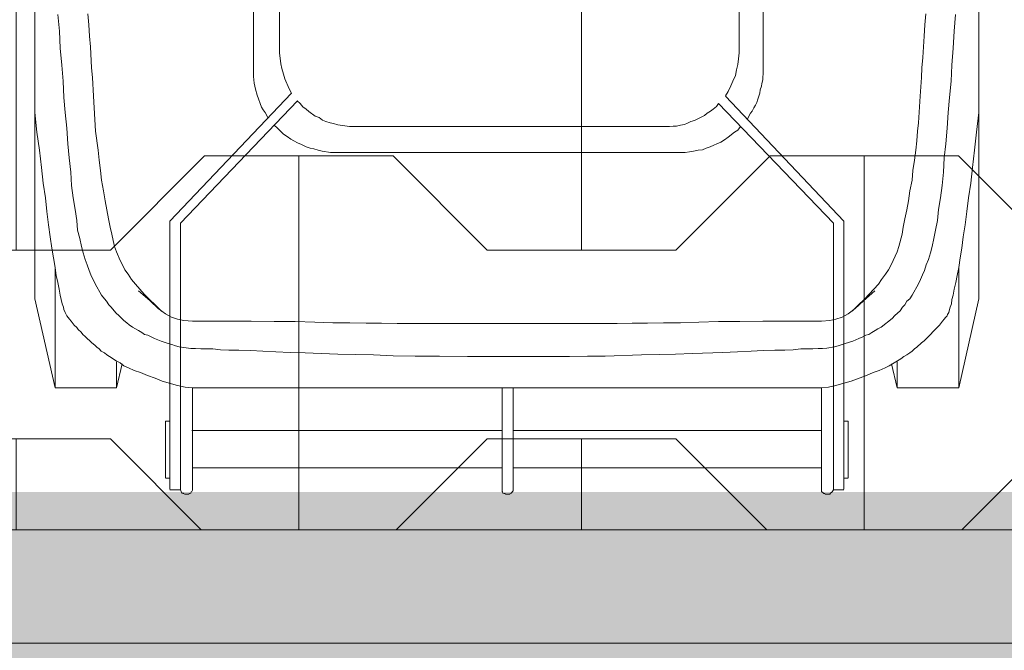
# Model space of a CAD drawing. Header units: inches. Extents: x 1156 to 71303, y -52654 to 51.
# Tile 74 of 151: x 60632 to 60685, y -43993 to -43960. Entities that reach past the tile are written whole.
import ezdxf

# ---------------------------------------------------------------- set-up
doc = ezdxf.new("R2010")
doc.units = ezdxf.units.IN
doc.header["$MEASUREMENT"] = 0
doc.layers.get('0').update_dxf_attribs({"lineweight": 0})
doc.layers.get('Defpoints').update_dxf_attribs({"lineweight": 0})
for name, color, linetype, lineweight in [('p--kosz śmietnik', 252, 'Continuous', 0), ('p--obrzeże bet.', 252, 'Continuous', 0), ('p--szraf trawa', 104, 'Continuous', 0), ('p--szraf-podjazd', 251, 'Continuous', 0)]:
    doc.layers.add(name, color=color, linetype=linetype, lineweight=lineweight)
doc.styles.add('1-200', font='arial.ttf', dxfattribs={"width": 0.75, "height": 35})
doc.dimstyles.new('1-200', dxfattribs={"dimtxt": 35, "dimasz": 10, "dimexe": 15, "dimexo": 10, "dimgap": 0.09, "dimtad": 0, "dimdsep": 46, "dimtxsty": '1-200', "dimblk": 'OBLIQUE', "dimcen": 0.09, "dimadec": 0, "dimazin": 0, "dimtfac": 1, "dimtdec": 4, "dimtix": 1, "dimtofl": 0, "dimtmove": 0, "dimatfit": 3, "dimldrblk": 'OBLIQUE', "dimfxl": 15, "dimfxlon": 1, "dimtvp": 0.7, "dimtolj": 1, "dimtzin": 0, "dimarcsym": 0})

# ---------------------------------------------------------------- blocks, each defined once
blk = doc.blocks.new('kosz120L-rzut')
at = {"linetype": 'Continuous'}
for points in [[(-15.835, 57.538), (-15.903, 57.424)], [(-15.858, 57.492), (-15.903, 57.424)], [(-15.835, 57.538), (-15.858, 57.492)], [(-15.812, 57.561), (-15.835, 57.538)], [(-15.812, 57.561), (-15.835, 57.538)], [(-15.744, 57.606), (-15.812, 57.561)], [(-15.744, 57.606), (-15.812, 57.561)], [(-15.698, 57.652), (-15.744, 57.606)], [(-15.698, 57.652), (-15.744, 57.606)], [(-15.471, 57.652), (-15.698, 57.652)], [(-15.471, 57.652), (-15.698, 57.652)], [(-15.425, 57.629), (-15.471, 57.652)], [(-15.425, 57.629), (-15.471, 57.652)], [(-15.38, 57.629), (-15.425, 57.629)], [(-15.38, 57.629), (-15.425, 57.629)], [(-15.266, 57.515), (-15.38, 57.629)], [(-15.266, 57.515), (-15.38, 57.629)], [(-15.266, 57.447), (-15.266, 57.515)], [(-15.266, 57.447), (-15.266, 57.515)], [(1.206, 57.606), (1.092, 57.492)], [(1.206, 57.606), (1.092, 57.492)], [(1.092, 57.492), (1.092, 57.424)], [(1.092, 57.492), (1.092, 57.424)], [(1.251, 57.629), (1.206, 57.606)], [(1.251, 57.629), (1.206, 57.606)], [(1.274, 57.652), (1.251, 57.629)], [(1.274, 57.652), (1.251, 57.629)], [(1.479, 57.652), (1.274, 57.652)], [(1.479, 57.652), (1.274, 57.652)], [(1.547, 57.629), (1.479, 57.652)], [(1.547, 57.629), (1.479, 57.652)], [(1.57, 57.629), (1.547, 57.629)], [(1.57, 57.629), (1.547, 57.629)], [(1.638, 57.606), (1.57, 57.629)], [(1.638, 57.606), (1.57, 57.629)], [(1.661, 57.538), (1.638, 57.606)], [(1.661, 57.538), (1.638, 57.606)], [(1.684, 57.515), (1.661, 57.538)], [(1.684, 57.515), (1.661, 57.538)], [(1.684, 57.447), (1.684, 57.515)], [(1.684, 57.447), (1.684, 57.515)], [(18.155, 57.515), (18.11, 57.447)], [(18.155, 57.515), (18.11, 57.447)], [(18.178, 57.538), (18.155, 57.515)], [(18.178, 57.538), (18.155, 57.515)], [(18.201, 57.606), (18.178, 57.538)], [(18.201, 57.606), (18.178, 57.538)], [(18.269, 57.629), (18.201, 57.606)], [(18.269, 57.629), (18.201, 57.606)], [(18.292, 57.629), (18.269, 57.629)], [(18.292, 57.629), (18.269, 57.629)], [(18.315, 57.652), (18.292, 57.629)], [(18.315, 57.652), (18.292, 57.629)], [(18.519, 57.652), (18.315, 57.652)], [(18.519, 57.652), (18.315, 57.652)], [(18.588, 57.629), (18.519, 57.652)], [(18.588, 57.629), (18.519, 57.652)], [(18.611, 57.606), (18.588, 57.629)], [(18.611, 57.606), (18.588, 57.629)], [(18.679, 57.606), (18.611, 57.606)], [(18.679, 57.606), (18.611, 57.606)], [(18.747, 57.424), (18.679, 57.606)], [(18.747, 57.424), (18.679, 57.606)], [(-16.449, 57.424), (-15.903, 57.424)], [(-16.449, 43.182), (-16.449, 57.401)], [(-15.903, 43.296), (-15.903, 57.424)], [(-15.903, 57.356), (-15.903, 57.424)], [(-15.266, 52.032), (-15.266, 57.447)], [(1.092, 57.356), (1.092, 57.424)], [(1.092, 57.356), (1.092, 52.032)], [(1.684, 52.032), (1.684, 57.447)], [(18.11, 52.032), (18.11, 57.447)], [(18.747, 43.296), (18.747, 57.424)], [(19.316, 57.424), (18.747, 57.424)], [(18.747, 57.356), (18.747, 57.424)], [(19.316, 43.182), (19.316, 57.401)], [(-16.449, 56.81), (-16.677, 56.81)], [(-16.677, 53.784), (-16.677, 56.787)], [(19.316, 56.81), (19.543, 56.81)], [(19.543, 53.784), (19.543, 56.787)], [(-2.912, 56.264), (-15.221, 56.264)], [(1.092, 56.264), (-2.912, 56.264)], [(5.802, 56.264), (1.684, 56.264)], [(5.802, 56.264), (18.11, 56.264)], [(-2.958, 54.284), (-15.266, 54.284)], [(-2.958, 54.284), (-2.912, 54.284)], [(-2.912, 54.284), (1.092, 54.284)], [(1.684, 54.284), (5.802, 54.284)], [(5.802, 54.284), (18.155, 54.284)], [(-16.449, 53.784), (-16.677, 53.784)], [(19.316, 53.784), (19.543, 53.784)], [(-22.546, 52.032), (-23.616, 47.3)], [(-22.546, 52.032), (-19.27, 52.032)], [(-22.546, 45.639), (-22.546, 52.032)], [(-19.27, 50.644), (-19.27, 52.032)], [(-19.27, 52.032), (-18.975, 50.758)], [(-16.836, 51.668), (-16.449, 51.782)], [(-16.449, 51.782), (-16.017, 51.896)], [(-16.017, 51.896), (-15.63, 51.987)], [(-15.63, 51.987), (-15.266, 52.032)], [(-15.266, 52.032), (-2.298, 52.032)], [(-15.266, 52.009), (-15.266, 52.009)], [(5.165, 52.032), (-2.298, 52.032)], [(18.11, 52.032), (5.165, 52.032)], [(18.497, 51.987), (18.11, 52.032)], [(18.11, 52.009), (18.11, 52.009)], [(18.906, 51.896), (18.497, 51.987)], [(19.725, 51.668), (18.906, 51.896)], [(22.137, 52.032), (21.841, 50.758)], [(25.39, 52.032), (22.137, 52.032)], [(22.137, 50.644), (22.137, 52.032)], [(25.39, 52.032), (26.482, 47.3)], [(25.39, 45.639), (25.39, 52.032)], [(-18.315, 51.099), (-17.996, 51.213)], [(-17.996, 51.213), (-17.655, 51.372)], [(-17.655, 51.372), (-16.836, 51.668)], [(20.089, 51.509), (19.725, 51.668)], [(20.499, 51.372), (20.089, 51.509)], [(20.863, 51.213), (20.499, 51.372)], [(21.204, 51.099), (20.863, 51.213)], [(-19.293, 50.599), (-19.111, 50.69)], [(-19.111, 50.69), (-18.861, 50.849)], [(-18.861, 50.849), (-18.633, 50.963)], [(-18.633, 50.963), (-18.315, 51.099)], [(21.5, 50.963), (21.204, 51.099)], [(21.75, 50.849), (21.5, 50.963)], [(21.955, 50.69), (21.75, 50.849)], [(22.16, 50.599), (21.955, 50.69)], [(-20.067, 50.075), (-19.953, 50.166)], [(-19.953, 50.166), (-19.794, 50.28)], [(-19.794, 50.28), (-19.634, 50.371)], [(-19.634, 50.371), (-19.475, 50.485)], [(-19.475, 50.485), (-19.293, 50.599)], [(-10.033, 50.144), (-8.418, 50.212)], [(-8.418, 50.212), (-7.508, 50.235)], [(-7.508, 50.235), (-6.643, 50.257)], [(-6.643, 50.257), (-5.711, 50.28)], [(-5.711, 50.28), (-3.777, 50.348)], [(-3.777, 50.348), (-2.844, 50.348)], [(-2.844, 50.348), (-1.888, 50.371)], [(-1.888, 50.371), (-0.023, 50.371)], [(3.526, 50.371), (-0.023, 50.371)], [(5.005, 50.348), (3.526, 50.371)], [(6.302, 50.348), (5.005, 50.348)], [(7.462, 50.326), (6.302, 50.348)], [(8.509, 50.28), (7.462, 50.326)], [(9.487, 50.257), (8.509, 50.28)], [(10.397, 50.235), (9.487, 50.257)], [(11.285, 50.212), (10.397, 50.235)], [(12.126, 50.166), (11.285, 50.212)], [(12.923, 50.144), (12.126, 50.166)], [(22.524, 50.371), (22.16, 50.599)], [(22.66, 50.28), (22.524, 50.371)], [(22.774, 50.166), (22.66, 50.28)], [(22.956, 50.075), (22.774, 50.166)], [(-20.704, 49.529), (-20.567, 49.643)], [(-20.567, 49.643), (-20.317, 49.871)], [(-20.317, 49.871), (-20.203, 49.962)], [(-20.203, 49.962), (-20.067, 50.075)], [(-16.927, 49.552), (-16.517, 49.666)], [(-16.517, 49.666), (-16.153, 49.802)], [(-16.153, 49.802), (-15.949, 49.848)], [(-15.949, 49.848), (-15.539, 49.916)], [(-15.539, 49.916), (-15.312, 49.939)], [(-15.312, 49.939), (-15.084, 49.939)], [(-15.084, 49.939), (-14.811, 49.962)], [(-14.811, 49.962), (-14.174, 49.962)], [(-14.174, 49.962), (-13.764, 50.007)], [(-13.764, 50.007), (-13.309, 50.03)], [(-13.309, 50.03), (-12.786, 50.03)], [(-12.786, 50.03), (-12.172, 50.053)], [(-12.172, 50.053), (-11.535, 50.075)], [(-11.535, 50.075), (-10.807, 50.121)], [(-10.807, 50.121), (-10.033, 50.144)], [(13.696, 50.121), (12.923, 50.144)], [(14.379, 50.075), (13.696, 50.121)], [(15.039, 50.053), (14.379, 50.075)], [(15.653, 50.03), (15.039, 50.053)], [(16.176, 50.03), (15.653, 50.03)], [(16.631, 50.007), (16.176, 50.03)], [(17.041, 49.962), (16.631, 50.007)], [(17.678, 49.962), (17.041, 49.962)], [(17.951, 49.939), (17.678, 49.962)], [(18.201, 49.939), (17.951, 49.939)], [(18.815, 49.848), (18.201, 49.939)], [(19.02, 49.802), (18.815, 49.848)], [(19.202, 49.734), (19.02, 49.802)], [(19.407, 49.666), (19.202, 49.734)], [(19.566, 49.62), (19.407, 49.666)], [(23.07, 49.962), (22.956, 50.075)], [(23.183, 49.871), (23.07, 49.962)], [(23.297, 49.757), (23.183, 49.871)], [(23.457, 49.643), (23.297, 49.757)], [(23.798, 49.302), (23.457, 49.643)], [(-21.523, 48.71), (-20.704, 49.529)], [(-17.928, 49.097), (-17.769, 49.188)], [(-17.769, 49.188), (-17.609, 49.234)], [(-17.609, 49.234), (-17.45, 49.325)], [(-17.45, 49.325), (-17.245, 49.416)], [(-17.245, 49.416), (-17.086, 49.484)], [(-17.086, 49.484), (-16.927, 49.552)], [(19.771, 49.552), (19.566, 49.62)], [(19.953, 49.484), (19.771, 49.552)], [(20.135, 49.416), (19.953, 49.484)], [(20.476, 49.234), (20.135, 49.416)], [(20.658, 49.188), (20.476, 49.234)], [(20.795, 49.097), (20.658, 49.188)], [(23.934, 49.188), (23.798, 49.302)], [(24.025, 49.074), (23.934, 49.188)], [(-21.682, 48.483), (-21.523, 48.71)], [(-19.02, 48.346), (-18.428, 48.801)], [(-18.428, 48.801), (-18.246, 48.892)], [(-18.246, 48.892), (-18.11, 48.983)], [(-18.11, 48.983), (-17.928, 49.097)], [(-6.871, 48.574), (-6.029, 48.597)], [(-6.029, 48.597), (-5.21, 48.597)], [(-5.21, 48.597), (-4.414, 48.619)], [(-4.414, 48.619), (-0.023, 48.619)], [(7.258, 48.619), (-0.023, 48.619)], [(8.077, 48.597), (7.258, 48.619)], [(8.896, 48.597), (8.077, 48.597)], [(9.76, 48.574), (8.896, 48.597)], [(20.977, 48.983), (20.795, 49.097)], [(21.136, 48.892), (20.977, 48.983)], [(21.295, 48.801), (21.136, 48.892)], [(21.477, 48.688), (21.295, 48.801)], [(21.591, 48.574), (21.477, 48.688)], [(24.185, 48.938), (24.025, 49.074)], [(24.253, 48.824), (24.185, 48.938)], [(24.389, 48.71), (24.253, 48.824)], [(24.549, 48.483), (24.389, 48.71)], [(-22.023, 48.028), (-21.955, 48.142)], [(-21.955, 48.142), (-21.932, 48.21)], [(-21.932, 48.21), (-21.841, 48.301)], [(-21.841, 48.301), (-21.773, 48.392)], [(-21.773, 48.392), (-21.682, 48.483)], [(-19.43, 47.937), (-19.293, 48.073)], [(-19.293, 48.073), (-19.157, 48.187)], [(-19.157, 48.187), (-19.02, 48.346)], [(-17.041, 47.823), (-16.677, 48.096)], [(-16.677, 48.096), (-16.358, 48.278)], [(-16.358, 48.278), (-16.017, 48.392)], [(-16.017, 48.392), (-15.698, 48.46)], [(-15.698, 48.46), (-15.266, 48.483)], [(-15.266, 48.483), (-14.697, 48.483)], [(-14.857, 48.483), (-12.149, 48.483)], [(-14.174, 48.483), (-14.174, 48.483)], [(-12.149, 48.483), (-10.921, 48.506)], [(-10.921, 48.506), (-9.806, 48.506)], [(-9.806, 48.506), (-8.759, 48.551)], [(-8.759, 48.551), (-7.781, 48.574)], [(-7.781, 48.574), (-6.871, 48.574)], [(10.67, 48.574), (9.76, 48.574)], [(11.626, 48.551), (10.67, 48.574)], [(12.672, 48.506), (11.626, 48.551)], [(13.787, 48.506), (12.672, 48.506)], [(14.993, 48.483), (13.787, 48.506)], [(17.7, 48.483), (14.993, 48.483)], [(17.041, 48.483), (17.041, 48.483)], [(18.11, 48.483), (17.587, 48.483)], [(18.565, 48.46), (18.11, 48.483)], [(18.906, 48.392), (18.565, 48.46)], [(19.225, 48.278), (18.906, 48.392)], [(19.543, 48.096), (19.225, 48.278)], [(19.93, 47.823), (19.543, 48.096)], [(21.75, 48.46), (21.591, 48.574)], [(22.023, 48.187), (21.75, 48.46)], [(22.16, 48.073), (22.023, 48.187)], [(22.273, 47.937), (22.16, 48.073)], [(24.64, 48.392), (24.549, 48.483)], [(24.708, 48.301), (24.64, 48.392)], [(24.776, 48.21), (24.708, 48.301)], [(24.822, 48.142), (24.776, 48.21)], [(24.867, 48.028), (24.822, 48.142)], [(-22.182, 47.345), (-22.16, 47.573)], [(-22.16, 47.573), (-22.091, 47.755)], [(-22.091, 47.755), (-22.046, 47.869)], [(-22.046, 47.869), (-22.023, 48.028)], [(-19.794, 47.436), (-19.68, 47.618)], [(-19.68, 47.618), (-19.566, 47.755)], [(-19.566, 47.755), (-19.43, 47.937)], [(-17.518, 47.345), (-17.2, 47.641)], [(-17.496, 47.414), (-17.041, 47.823)], [(-17.2, 47.641), (-16.881, 47.96)], [(20.067, 47.641), (19.748, 47.96)], [(20.362, 47.414), (19.93, 47.823)], [(20.385, 47.345), (20.067, 47.641)], [(22.433, 47.755), (22.273, 47.937)], [(22.546, 47.618), (22.433, 47.755)], [(22.683, 47.436), (22.546, 47.618)], [(24.935, 47.869), (24.867, 48.028)], [(24.958, 47.755), (24.935, 47.869)], [(25.026, 47.573), (24.958, 47.755)], [(25.14, 47.118), (25.026, 47.573)], [(-23.616, 37.471), (-23.616, 47.3)], [(-22.296, 46.799), (-22.251, 47.118)], [(-22.251, 47.118), (-22.182, 47.345)], [(-20.408, 46.504), (-20.067, 47.118)], [(-20.067, 47.118), (-19.953, 47.3)], [(-19.953, 47.3), (-19.794, 47.436)], [(-18.087, 46.89), (-17.496, 47.414)], [(-18.042, 46.799), (-17.791, 47.05)], [(-17.791, 47.05), (-17.518, 47.345)], [(20.977, 46.89), (20.362, 47.414)], [(20.681, 47.05), (20.385, 47.345)], [(21.136, 46.526), (20.681, 47.05)], [(22.774, 47.3), (22.683, 47.436)], [(22.933, 47.118), (22.774, 47.3)], [(23.275, 46.504), (22.933, 47.118)], [(25.186, 46.799), (25.14, 47.118)], [(26.482, 37.471), (26.482, 47.3)], [(-22.387, 46.435), (-22.296, 46.799)], [(-20.522, 46.276), (-20.408, 46.504)], [(-18.451, 46.276), (-18.292, 46.526)], [(-18.292, 46.526), (-18.042, 46.799)], [(21.341, 46.276), (21.136, 46.526)], [(23.502, 46.026), (23.275, 46.504)], [(25.254, 46.435), (25.186, 46.799)], [(-22.546, 45.639), (-22.455, 46.071)], [(-22.455, 46.071), (-22.387, 46.435)], [(-20.726, 45.798), (-20.613, 46.026)], [(-20.613, 46.026), (-20.522, 46.276)], [(-18.815, 45.775), (-18.656, 46.003)], [(-18.656, 46.003), (-18.451, 46.276)], [(21.523, 46.003), (21.341, 46.276)], [(21.705, 45.775), (21.523, 46.003)], [(23.593, 45.798), (23.502, 46.026)], [(25.345, 46.071), (25.254, 46.435)], [(25.39, 45.639), (25.345, 46.071)], [(-22.615, 45.138), (-22.546, 45.639)], [(-20.931, 45.229), (-20.817, 45.502)], [(-20.817, 45.502), (-20.726, 45.798)], [(-19.179, 45.047), (-18.952, 45.502)], [(-18.952, 45.502), (-18.815, 45.775)], [(21.818, 45.502), (21.705, 45.775)], [(21.955, 45.275), (21.818, 45.502)], [(23.707, 45.502), (23.593, 45.798)], [(23.798, 45.229), (23.707, 45.502)], [(25.481, 45.138), (25.39, 45.639)], [(-22.706, 44.615), (-22.615, 45.138)], [(-21.045, 44.865), (-20.931, 45.229)], [(-19.27, 44.82), (-19.179, 45.047)], [(22.137, 44.82), (21.955, 45.275)], [(23.912, 44.865), (23.798, 45.229)], [(25.572, 44.615), (25.481, 45.138)], [(-22.774, 44.024), (-22.706, 44.615)], [(-21.227, 44.115), (-21.136, 44.524)], [(-21.136, 44.524), (-21.045, 44.865)], [(-19.543, 43.887), (-19.361, 44.524)], [(-19.361, 44.524), (-19.27, 44.82)], [(22.251, 44.524), (22.137, 44.82)], [(22.319, 44.206), (22.251, 44.524)], [(24.003, 44.524), (23.912, 44.865)], [(24.094, 44.115), (24.003, 44.524)], [(25.663, 44.024), (25.572, 44.615)], [(-22.888, 43.387), (-22.774, 44.024)], [(-21.318, 43.66), (-21.227, 44.115)], [(-19.589, 43.5), (-19.543, 43.887)], [(22.387, 43.887), (22.319, 44.206)], [(22.478, 43.5), (22.387, 43.887)], [(24.207, 43.66), (24.094, 44.115)], [(25.754, 43.387), (25.663, 44.024)], [(-22.979, 42.681), (-22.888, 43.387)], [(-21.409, 43.159), (-21.318, 43.66)], [(-19.68, 43.068), (-19.589, 43.5)], [(22.569, 43.068), (22.478, 43.5)], [(24.253, 43.159), (24.207, 43.66)], [(25.845, 42.681), (25.754, 43.387)], [(-21.477, 42.568), (-21.409, 43.159)], [(-19.794, 42.59), (-19.68, 43.068)], [(-10.17, 36.561), (-16.449, 43.182)], [(-9.806, 36.948), (-15.903, 43.296)], [(12.536, 36.811), (18.747, 43.296)], [(12.854, 36.402), (19.316, 43.182)], [(22.66, 42.59), (22.569, 43.068)], [(24.344, 42.568), (24.253, 43.159)], [(-23.07, 41.953), (-22.979, 42.681)], [(-21.568, 41.953), (-21.477, 42.568)], [(-19.885, 42.113), (-19.794, 42.59)], [(22.751, 42.113), (22.66, 42.59)], [(24.435, 41.953), (24.344, 42.568)], [(25.914, 41.953), (25.845, 42.681)], [(-23.183, 41.18), (-23.07, 41.953)], [(-21.659, 41.293), (-21.568, 41.953)], [(-19.953, 41.589), (-19.885, 42.113)], [(22.842, 41.589), (22.751, 42.113)], [(24.526, 41.293), (24.435, 41.953)], [(26.027, 41.18), (25.914, 41.953)], [(-21.727, 40.588), (-21.659, 41.293)], [(-20.067, 41.02), (-19.953, 41.589)], [(22.933, 41.02), (22.842, 41.589)], [(24.571, 40.588), (24.526, 41.293)], [(-23.275, 40.338), (-23.183, 41.18)], [(-20.112, 40.497), (-20.067, 41.02)], [(23.001, 40.497), (22.933, 41.02)], [(26.118, 40.338), (26.027, 41.18)], [(-23.388, 39.428), (-23.275, 40.338)], [(-21.773, 39.837), (-21.727, 40.588)], [(-20.203, 39.951), (-20.112, 40.497)], [(23.07, 39.951), (23.001, 40.497)], [(24.662, 39.837), (24.571, 40.588)], [(26.232, 39.428), (26.118, 40.338)], [(-21.864, 39.087), (-21.773, 39.837)], [(-20.271, 39.428), (-20.203, 39.951)], [(23.115, 39.428), (23.07, 39.951)], [(24.731, 39.087), (24.662, 39.837)], [(-23.479, 38.472), (-23.388, 39.428)], [(-20.317, 38.927), (-20.271, 39.428)], [(-9.351, 39.246), (-9.556, 39.155)], [(-9.351, 39.246), (-9.556, 39.155)], [(-9.146, 39.314), (-9.351, 39.246)], [(-9.146, 39.314), (-9.351, 39.246)], [(-8.941, 39.405), (-9.146, 39.314)], [(-8.941, 39.405), (-9.146, 39.314)], [(-8.714, 39.428), (-8.941, 39.405)], [(-8.714, 39.428), (-8.941, 39.405)], [(-8.463, 39.473), (-8.714, 39.428)], [(-8.463, 39.473), (-8.714, 39.428)], [(-8.259, 39.519), (-8.463, 39.473)], [(-8.259, 39.519), (-8.463, 39.473)], [(-8.031, 39.542), (-8.259, 39.519)], [(-8.031, 39.542), (-8.259, 39.519)], [(-7.826, 39.542), (-8.031, 39.542)], [(-7.826, 39.542), (-8.031, 39.542)], [(-7.826, 39.542), (10.579, 39.542)], [(10.784, 39.542), (10.557, 39.542)], [(10.784, 39.542), (10.557, 39.542)], [(11.239, 39.473), (10.784, 39.542)], [(11.239, 39.473), (10.784, 39.542)], [(11.444, 39.428), (11.239, 39.473)], [(11.444, 39.428), (11.239, 39.473)], [(11.671, 39.36), (11.444, 39.428)], [(11.671, 39.36), (11.444, 39.428)], [(11.876, 39.314), (11.671, 39.36)], [(11.876, 39.314), (11.671, 39.36)], [(12.081, 39.246), (11.876, 39.314)], [(12.081, 39.246), (11.876, 39.314)], [(12.331, 39.132), (12.081, 39.246)], [(12.331, 39.132), (12.081, 39.246)], [(23.252, 38.427), (23.115, 39.428)], [(26.369, 38.472), (26.232, 39.428)], [(-21.932, 38.268), (-21.864, 39.087)], [(-20.362, 38.427), (-20.317, 38.927)], [(-10.306, 38.745), (-10.648, 38.472)], [(-10.306, 38.745), (-10.648, 38.472)], [(-10.124, 38.882), (-10.306, 38.745)], [(-10.124, 38.882), (-10.306, 38.745)], [(-9.92, 38.996), (-10.124, 38.882)], [(-9.92, 38.996), (-10.124, 38.882)], [(-9.715, 39.087), (-9.92, 38.996)], [(-9.715, 39.087), (-9.92, 38.996)], [(-9.556, 39.155), (-9.715, 39.087)], [(-9.556, 39.155), (-9.715, 39.087)], [(12.536, 39.041), (12.331, 39.132)], [(12.536, 39.041), (12.331, 39.132)], [(12.741, 38.927), (12.536, 39.041)], [(12.741, 38.927), (12.536, 39.041)], [(12.9, 38.836), (12.741, 38.927)], [(12.9, 38.836), (12.741, 38.927)], [(13.082, 38.7), (12.9, 38.836)], [(13.082, 38.7), (12.9, 38.836)], [(13.287, 38.586), (13.082, 38.7)], [(13.287, 38.586), (13.082, 38.7)], [(24.776, 38.268), (24.731, 39.087)], [(-23.616, 37.426), (-23.479, 38.472)], [(-21.978, 37.426), (-21.932, 38.268)], [(-20.408, 37.972), (-20.362, 38.427)], [(-10.83, 38.359), (-10.966, 38.177)], [(-10.83, 38.359), (-10.966, 38.177)], [(-10.648, 38.472), (-10.83, 38.359)], [(-10.648, 38.472), (-10.83, 38.359)], [(-7.576, 38.154), (-7.781, 38.108)], [(-7.576, 38.154), (-7.781, 38.108)], [(-7.394, 38.154), (-7.576, 38.154)], [(-7.394, 38.154), (-7.576, 38.154)], [(-7.189, 38.177), (-7.394, 38.154)], [(-7.189, 38.177), (-7.394, 38.154)], [(-6.985, 38.177), (-7.189, 38.177)], [(-6.985, 38.177), (-7.189, 38.177)], [(-6.985, 38.177), (9.578, 38.177)], [(9.783, 38.177), (9.578, 38.177)], [(9.783, 38.177), (9.578, 38.177)], [(10.397, 38.086), (9.783, 38.177)], [(10.397, 38.086), (9.783, 38.177)], [(13.605, 38.268), (13.287, 38.586)], [(13.605, 38.268), (13.287, 38.586)], [(13.787, 38.108), (13.605, 38.268)], [(13.787, 38.108), (13.605, 38.268)], [(23.366, 36.561), (23.252, 38.427)], [(24.867, 37.426), (24.776, 38.268)], [(26.482, 37.426), (26.369, 38.472)], [(-20.499, 36.561), (-20.408, 37.972)], [(-11.33, 37.767), (-11.489, 37.471)], [(-11.33, 37.767), (-11.489, 37.471)], [(-8.532, 37.858), (-9.055, 37.585)], [(-8.532, 37.858), (-9.055, 37.585)], [(-8.327, 37.904), (-8.532, 37.858)], [(-8.327, 37.904), (-8.532, 37.858)], [(-8.145, 37.995), (-8.327, 37.904)], [(-8.145, 37.995), (-8.327, 37.904)], [(-7.986, 38.063), (-8.145, 37.995)], [(-7.986, 38.063), (-8.145, 37.995)], [(-7.781, 38.108), (-7.986, 38.063)], [(-7.781, 38.108), (-7.986, 38.063)], [(10.625, 38.017), (10.397, 38.086)], [(10.625, 38.017), (10.397, 38.086)], [(10.807, 37.972), (10.625, 38.017)], [(10.807, 37.972), (10.625, 38.017)], [(11.034, 37.904), (10.807, 37.972)], [(11.034, 37.904), (10.807, 37.972)], [(11.216, 37.835), (11.034, 37.904)], [(11.216, 37.835), (11.034, 37.904)], [(11.398, 37.699), (11.216, 37.835)], [(11.398, 37.699), (11.216, 37.835)], [(11.603, 37.631), (11.398, 37.699)], [(11.603, 37.631), (11.398, 37.699)], [(11.944, 37.38), (11.603, 37.631)], [(11.944, 37.38), (11.603, 37.631)], [(14.265, 37.426), (14.106, 37.699)], [(14.265, 37.426), (14.106, 37.699)], [(-23.616, 2.275), (-23.616, 37.426)], [(-22.046, 36.629), (-21.978, 37.426)], [(-11.671, 37.176), (-11.762, 37.039)], [(-11.671, 37.176), (-11.762, 37.039)], [(-11.58, 37.358), (-11.671, 37.176)], [(-11.58, 37.358), (-11.671, 37.176)], [(-11.489, 37.471), (-11.58, 37.358)], [(-11.489, 37.471), (-11.58, 37.358)], [(-9.692, 37.107), (-9.806, 36.948)], [(-9.692, 37.107), (-9.806, 36.948)], [(-9.51, 37.244), (-9.692, 37.107)], [(-9.51, 37.244), (-9.692, 37.107)], [(-9.374, 37.358), (-9.51, 37.244)], [(-9.374, 37.358), (-9.51, 37.244)], [(-9.191, 37.471), (-9.374, 37.358)], [(-9.191, 37.471), (-9.374, 37.358)], [(-9.055, 37.585), (-9.191, 37.471)], [(-9.055, 37.585), (-9.191, 37.471)], [(12.081, 37.244), (11.944, 37.38)], [(12.081, 37.244), (11.944, 37.38)], [(12.263, 37.13), (12.081, 37.244)], [(12.263, 37.13), (12.081, 37.244)], [(12.399, 36.948), (12.263, 37.13)], [(12.399, 36.948), (12.263, 37.13)], [(14.356, 37.289), (14.265, 37.426)], [(14.356, 37.289), (14.265, 37.426)], [(14.447, 37.153), (14.356, 37.289)], [(14.447, 37.153), (14.356, 37.289)], [(14.675, 36.516), (14.447, 37.153)], [(14.675, 36.516), (14.447, 37.153)], [(24.935, 36.629), (24.867, 37.426)], [(26.482, 2.275), (26.482, 37.426)], [(-22.137, 35.765), (-22.046, 36.629)], [(-11.876, 36.72), (-11.944, 36.561)], [(-11.876, 36.72), (-11.944, 36.561)], [(-11.831, 36.902), (-11.876, 36.72)], [(-11.831, 36.902), (-11.876, 36.72)], [(-11.762, 37.039), (-11.831, 36.902)], [(-11.762, 37.039), (-11.831, 36.902)], [(12.559, 36.811), (12.399, 36.948)], [(12.559, 36.811), (12.399, 36.948)], [(24.981, 35.765), (24.935, 36.629)], [(-20.567, 35.583), (-20.499, 36.561)], [(-12.013, 36.22), (-12.081, 36.038)], [(-12.013, 36.22), (-12.081, 36.038)], [(-11.99, 36.402), (-12.013, 36.22)], [(-11.99, 36.402), (-12.013, 36.22)], [(-11.944, 36.561), (-11.99, 36.402)], [(-11.944, 36.561), (-11.99, 36.402)], [(-10.306, 36.311), (-10.443, 36.015)], [(-10.306, 36.311), (-10.443, 36.015)], [(-10.17, 36.538), (-10.306, 36.311)], [(-10.17, 36.538), (-10.306, 36.311)], [(12.991, 36.174), (12.854, 36.402)], [(12.991, 36.174), (12.854, 36.402)], [(13.218, 35.651), (12.991, 36.174)], [(13.218, 35.651), (12.991, 36.174)], [(14.766, 36.197), (14.675, 36.516)], [(14.766, 36.197), (14.675, 36.516)], [(14.834, 35.879), (14.766, 36.197)], [(14.834, 35.879), (14.766, 36.197)], [(23.411, 35.583), (23.366, 36.561)], [(-22.182, 34.923), (-22.137, 35.765)], [(-20.59, 35.06), (-20.567, 35.583)], [(-12.149, 35.56), (-12.172, 35.378)], [(-12.149, 35.56), (-12.172, 35.378)], [(-12.104, 35.901), (-12.149, 35.697)], [(-12.104, 35.901), (-12.149, 35.697)], [(-12.149, 35.697), (-12.149, 35.56)], [(-12.149, 35.697), (-12.149, 35.56)], [(-12.081, 36.038), (-12.104, 35.901)], [(-12.081, 36.038), (-12.104, 35.901)], [(-10.557, 35.765), (-10.693, 35.469)], [(-10.557, 35.765), (-10.693, 35.469)], [(-10.443, 36.015), (-10.557, 35.765)], [(-10.443, 36.015), (-10.557, 35.765)], [(13.287, 35.401), (13.218, 35.651)], [(13.287, 35.401), (13.218, 35.651)], [(14.879, 35.515), (14.834, 35.879)], [(14.879, 35.515), (14.834, 35.879)], [(23.479, 35.06), (23.411, 35.583)], [(25.049, 34.923), (24.981, 35.765)], [(-20.635, 34.514), (-20.59, 35.06)], [(-12.172, 35.378), (-12.172, 35.196)], [(-12.172, 35.378), (-12.172, 35.196)], [(-12.172, 16.836), (-12.172, 35.196)], [(-10.761, 35.173), (-10.83, 34.878)], [(-10.761, 35.173), (-10.83, 34.878)], [(-10.693, 35.469), (-10.761, 35.173)], [(-10.693, 35.469), (-10.761, 35.173)], [(13.378, 35.105), (13.287, 35.401)], [(13.378, 35.105), (13.287, 35.401)], [(13.423, 34.855), (13.378, 35.105)], [(13.423, 34.855), (13.378, 35.105)], [(14.879, 35.196), (14.879, 35.515)], [(14.879, 35.196), (14.879, 35.515)], [(14.879, 35.196), (14.879, 16.836)], [(23.525, 33.945), (23.479, 35.06)], [(-22.251, 34.013), (-22.182, 34.923)], [(-20.681, 33.945), (-20.635, 34.514)], [(-10.852, 34.582), (-10.898, 34.263)], [(-10.852, 34.582), (-10.898, 34.263)], [(-10.83, 34.878), (-10.852, 34.582)], [(-10.83, 34.878), (-10.852, 34.582)], [(13.491, 34.263), (13.423, 34.855)], [(13.491, 34.263), (13.423, 34.855)], [(25.14, 34.013), (25.049, 34.923)], [(-22.296, 33.126), (-22.251, 34.013)], [(-10.898, 17.723), (-10.898, 34.263)], [(-10.898, 34.263), (-10.898, 34.263)], [(-10.898, 34.263), (-10.898, 34.263)], [(13.491, 34.263), (13.491, 17.723)], [(25.163, 33.126), (25.14, 34.013)], [(-20.704, 33.376), (-20.681, 33.945)], [(23.57, 33.376), (23.525, 33.945)], [(-22.364, 32.238), (-22.296, 33.126)], [(-20.749, 32.785), (-20.704, 33.376)], [(23.616, 32.785), (23.57, 33.376)], [(25.254, 32.238), (25.163, 33.126)], [(-20.795, 32.193), (-20.749, 32.785)], [(23.661, 32.193), (23.616, 32.785)]]:
    blk.add_lwpolyline(points, dxfattribs=at)
blk = doc.blocks.new('_OBLIQUE')
at = {"color": 0, "linetype": 'ByBlock', "lineweight": -2}
for p, q in [((-0.5, -0.5), (0.5, 0.5)), ((0, 0), (0, 0))]:
    blk.add_line(p, q, dxfattribs=at)
blk = doc.blocks.new('*D1713')
at = {"color": 0, "linetype": 'Continuous', "lineweight": -2, "ltscale": 12}
for p, q in [((60621.424, -44069.935), (60621.424, -44099.935)), ((60871.424, -44069.935), (60871.424, -44099.935)), ((60621.424, -44084.935), (60871.424, -44084.935))]:
    blk.add_line(p, q, dxfattribs=at)
at = {"layer": 'Defpoints', "color": 0}
for p in [(60621.424, -43986.783), (60871.424, -43986.783), (60871.424, -44084.935)]:
    blk.add_point(p, dxfattribs=at)
at = {"color": 0, "lineweight": -2, "xscale": 10, "yscale": 10, "zscale": 10, "rotation": 180}
blk.add_blockref('_OBLIQUE', (60621.424, -44084.935), dxfattribs=at)
at = {"color": 0, "lineweight": -2, "xscale": 10, "yscale": 10, "zscale": 10}
blk.add_blockref('_OBLIQUE', (60871.424, -44084.935), dxfattribs=at)
at = {"color": 0, "linetype": 'Continuous', "ltscale": 12, "insert": (60746.424, -44059.92), "char_height": 35, "attachment_point": 5, "style": '1-200'}
blk.add_mtext('\\A1;250', dxfattribs=at)

msp = doc.modelspace()

# ---------------------------------------------------------------- hatches: boundary and pattern name
at = {"layer": 'p--szraf trawa'}
h = msp.add_hatch(dxfattribs=at)
h.set_pattern_fill('26-Posypka z piasku', color=256, scale=2000000.0)
h.set_pattern_definition([(10, (800000, 1200000), (637500, 2143300), [0, -2000000]), (12, (1400000, 200000), (171000, 2081000), [0, -2000000]), (-3, (0, -200000), (1103300, 1945000), [0, -3000000]), (-82, (200000, 100000), (2370200, -2494400), [0, -1000000]), (23, (0, -100000), (2197200, 5061000), [0, -1600000]), (58, (-400000, -600000), (2437800, 2014200), [0, -1200000]), (79, (-400000, 600000), (-1499800, 1717700), [0, -600000]), (40, (800000, 1200000), (-519500, 2174900), [0, -2000000]), (92, (1400000, 200000), (-2019700, 529800), [0, -2000000]), (-43, (0, -200000), (2095400, 780700), [0, -3000000]), (-12, (200000, 100000), (3154600, 1374100), [0, -1000000]), (63, (0, -100000), (-1570000, 5289000), [0, -1800000]), (6, (-400000, -600000), (3088100, -680900), [0, -1200000]), (138, (-400000, 600000), (-2244800, -400900), [0, -600000])])
edge = h.paths.add_edge_path()
edge.add_line((62742.869, -44778.783), (62682.177, -41051.307))
edge.add_line((62682.177, -41051.307), (59879.631, -41051.97))
edge.add_line((59879.631, -41051.97), (59939.388, -44778.783))
edge.add_line((59939.388, -44778.783), (60055.424, -44778.783))
edge.add_line((60055.424, -44778.783), (60055.424, -44436.783))
edge.add_line((60055.424, -44436.783), (59955.424, -44436.783))
edge.add_line((59955.424, -44436.783), (59955.424, -44170.783))
edge.add_line((59955.424, -44170.783), (60055.424, -44170.783))
edge.add_line((60055.424, -44170.783), (60055.424, -42728.783))
edge.add_line((60055.424, -42728.783), (60413.424, -42728.783))
edge.add_line((60413.424, -42728.783), (60413.424, -42820.783))
edge.add_line((60413.424, -42820.783), (61516.825, -42820.783))
edge.add_line((61516.825, -42820.783), (61516.825, -42378.783))
edge.add_line((61516.825, -42378.783), (61063.425, -42378.783))
edge.add_line((61063.425, -42378.783), (61063.425, -41594.383))
edge.add_line((61063.425, -41594.383), (62363.425, -41594.383))
edge.add_line((62363.425, -41594.383), (62363.425, -42378.783))
edge.add_line((62363.425, -42378.783), (61910.025, -42378.783))
edge.add_line((61910.025, -42378.783), (61910.025, -42820.783))
edge.add_line((61910.025, -42820.783), (62156.424, -42820.783))
edge.add_line((62156.424, -42820.783), (62156.424, -43178.783))
edge.add_arc((62298.424, -43178.783), 142, 180, 270)
edge.add_line((62298.424, -43320.783), (62331.424, -43320.783))
edge.add_line((62331.424, -43320.783), (62331.424, -43736.783))
edge.add_arc((62303.522, -43881.314), 147.2, 79.07361, 182.12898)
edge.add_line((62156.424, -43886.783), (60877.424, -43886.783))
edge.add_line((60877.424, -43886.783), (60877.325, -43984.783))
edge.add_line((60877.325, -43984.783), (60615.424, -43984.783))
edge.add_line((60615.424, -43984.783), (60615.424, -43886.909))
edge.add_arc((60621.444, -44028.827), 142.045, 92.42905, 181.06893)
edge.add_line((60479.424, -44031.476), (60479.424, -44778.783))
edge.add_line((60479.424, -44778.783), (62742.869, -44778.783))
h = msp.add_hatch(dxfattribs=at)
h.set_pattern_fill('26-Posypka z piasku', color=256, scale=50)
h.set_pattern_definition([(10, (20, 30), (15.937785, 53.581592), [0, -50]), (12, (35, 5), (4.27663, 52.026055), [0, -50]), (-3, (0, -5), (27.582536, 48.623078), [0, -75]), (-82, (5, 2.5), (59.25552, -62.36011), [0, -25]), (23, (0, -2.5), (54.93103, 126.52107), [0, -40]), (58, (-10, -15), (60.945147, 50.355626), [0, -30]), (79, (-10, 15), (-37.494908, 42.943356), [0, -15]), (40, (20, 30), (-12.98827, 54.371912), [0, -50]), (92, (35, 5), (-50.493034, 13.245888), [0, -50]), (-43, (0, -5), (52.38376, 19.517726), [0, -75]), (-12, (5, 2.5), (78.865917, 34.353562), [0, -25]), (63, (0, -2.5), (-39.24657, 132.22975), [0, -45]), (6, (-10, -15), (77.202354, -17.023413), [0, -30]), (138, (-10, 15), (-56.120946, -10.021946), [0, -15])])
edge = h.paths.add_edge_path()
edge.add_line((62742.869, -44778.783), (62682.177, -41051.307))
edge.add_line((62682.177, -41051.307), (59879.631, -41051.97))
edge.add_line((59879.631, -41051.97), (59939.388, -44778.783))
edge.add_line((59939.388, -44778.783), (60055.424, -44778.783))
edge.add_line((60055.424, -44778.783), (60055.424, -44436.783))
edge.add_line((60055.424, -44436.783), (59955.424, -44436.783))
edge.add_line((59955.424, -44436.783), (59955.424, -44170.783))
edge.add_line((59955.424, -44170.783), (60055.424, -44170.783))
edge.add_line((60055.424, -44170.783), (60055.424, -42728.783))
edge.add_line((60055.424, -42728.783), (60413.424, -42728.783))
edge.add_line((60413.424, -42728.783), (60413.424, -42820.783))
edge.add_line((60413.424, -42820.783), (61516.825, -42820.783))
edge.add_line((61516.825, -42820.783), (61516.825, -42378.783))
edge.add_line((61516.825, -42378.783), (61063.425, -42378.783))
edge.add_line((61063.425, -42378.783), (61063.425, -41594.383))
edge.add_line((61063.425, -41594.383), (62363.425, -41594.383))
edge.add_line((62363.425, -41594.383), (62363.425, -42378.783))
edge.add_line((62363.425, -42378.783), (61910.025, -42378.783))
edge.add_line((61910.025, -42378.783), (61910.025, -42820.783))
edge.add_line((61910.025, -42820.783), (62156.424, -42820.783))
edge.add_line((62156.424, -42820.783), (62156.424, -43178.783))
edge.add_arc((62298.424, -43178.783), 142, 180, 270)
edge.add_line((62298.424, -43320.783), (62331.424, -43320.783))
edge.add_line((62331.424, -43320.783), (62331.424, -43736.783))
edge.add_arc((62303.522, -43881.314), 147.2, 79.07361, 182.12898)
edge.add_line((62156.424, -43886.783), (60877.424, -43886.783))
edge.add_line((60877.424, -43886.783), (60877.325, -43984.783))
edge.add_line((60877.325, -43984.783), (60615.424, -43984.783))
edge.add_line((60615.424, -43984.783), (60615.424, -43886.909))
edge.add_arc((60621.444, -44028.827), 142.045, 92.42905, 181.06893)
edge.add_line((60479.424, -44031.476), (60479.424, -44778.783))
edge.add_line((60479.424, -44778.783), (62742.869, -44778.783))
at = {"layer": 'p--szraf-podjazd'}
h = msp.add_hatch(dxfattribs=at)
h.set_pattern_fill('TURFSTNE', color=256, scale=5)
h.set_pattern_definition([(0, (224.56, -2961.97), (0, 120), [15, -25]), (90, (212.06, -2949.47), (-80, 5e-15), [15, -25]), (45, (239.56, -2961.97), (-20.010768, 20.010768), [17.6775, -10.6065]), (45, (232.06, -2954.47), (-20.010768, 20.010768), [17.6775, -10.6065]), (135, (264.56, -2961.97), (20.010768, 20.010768), [17.6775, -10.6065]), (135, (232.06, -2954.47), (20.010768, 20.010768), [17.6775, -10.6065])])
edge = h.paths.add_edge_path()
edge.add_line((62323.424, -43328.783), (62323.424, -43728.783))
edge.add_arc((62301.192, -43879.929), 152.773, 81.6327, 179.56989)
edge.add_line((62148.424, -43878.783), (60621.424, -43878.783))
edge.add_arc((60621.424, -44028.783), 150, 90, 180)
edge.add_line((60471.424, -44028.783), (60471.424, -44778.783))
edge.add_line((60471.424, -44778.783), (60063.424, -44778.783))
edge.add_line((60063.424, -44778.783), (60063.424, -44428.783))
edge.add_line((60063.424, -44428.783), (59963.424, -44428.783))
edge.add_line((59963.424, -44428.783), (59963.424, -44178.783))
edge.add_line((59963.424, -44178.783), (60063.424, -44178.783))
edge.add_line((60063.424, -44178.783), (60063.424, -42731.295))
edge.add_line((60063.424, -42731.295), (60413.424, -42731.295))
edge.add_line((60413.424, -42731.295), (60413.424, -43328.783))
edge.add_line((60413.424, -43328.783), (62323.424, -43328.783))
edge.add_line((62323.424, -43328.783), (62323.424, -43328.783))
h = msp.add_hatch(dxfattribs=at)
h.set_pattern_fill('FINETTA', color=256, scale=5)
h.set_pattern_definition([(0, (207.061, -2961.97), (15, 15), [10, -20]), (0, (222.061, -2956.97), (15, 15), [10, -20]), (90, (212.061, -2961.97), (-15, 15), [20, -10]), (45, (217.061, -2961.97), (-15, 15), [7.071068, -14.1421356]), (135, (207.061, -2961.97), (-15, -15), [7.071068, -14.1421356])])
h.paths.add_polyline_path([(60871.424, -43986.783), (60621.424, -43986.783), (60621.424, -43878.783), (60871.424, -43878.783)])

# ---------------------------------------------------------------- linework, layer by layer
at = {"linetype": 'Continuous', "ltscale": 12}
msp.add_lwpolyline([(62363.425, -41594.383), (62363.425, -42378.783), (61910.025, -42378.783), (61910.025, -42820.783), (62156.424, -42820.783), (62156.424, -43178.783, 0.414214), (62298.424, -43320.783), (62331.424, -43320.783), (62331.424, -43736.783, 0.482641), (62156.424, -43886.783), (60877.424, -43886.783), (60877.325, -43992.783), (60615.424, -43992.783), (60615.424, -43886.909, 0.407278), (60479.424, -44031.476), (60479.424, -44778.783), (62742.869, -44778.783), (62682.177, -41051.307)], format="xyb", dxfattribs=at)
msp.add_lwpolyline([(60871.424, -43986.783), (60621.424, -43986.783), (60621.424, -43878.783), (60871.424, -43878.783)], close=True, dxfattribs=at)
at = {"layer": 'p--obrzeże bet.', "linetype": 'Continuous', "ltscale": 35}
for points in [[(60615.424, -43992.783), (60877.424, -43992.783), (60877.424, -43878.783), (60615.424, -43878.783)], [(60621.424, -43986.783), (60871.424, -43986.783), (60871.424, -43878.783), (60621.424, -43878.783)]]:
    msp.add_lwpolyline(points, close=True, dxfattribs=at)

# ---------------------------------------------------------------- block references
at = {"layer": 'p--kosz śmietnik', "rotation": 180}
msp.add_blockref('kosz120L-rzut', (60659.545, -43927.232), dxfattribs=at)

# ---------------------------------------------------------------- dimensions: what is measured, and where the dimension line sits
at = {"linetype": 'Continuous', "ltscale": 12}
dim = msp.add_linear_dim(base=(60871.424, -44084.935), p1=(60621.424, -43986.783), p2=(60871.424, -43986.783), dimstyle='1-200', dxfattribs=at)
dim.commit()
dim.dimension.update_dxf_attribs({"geometry": '*D1713', "text_midpoint": (60746.424, -44059.92)})

doc.saveas('drawing.dxf')
